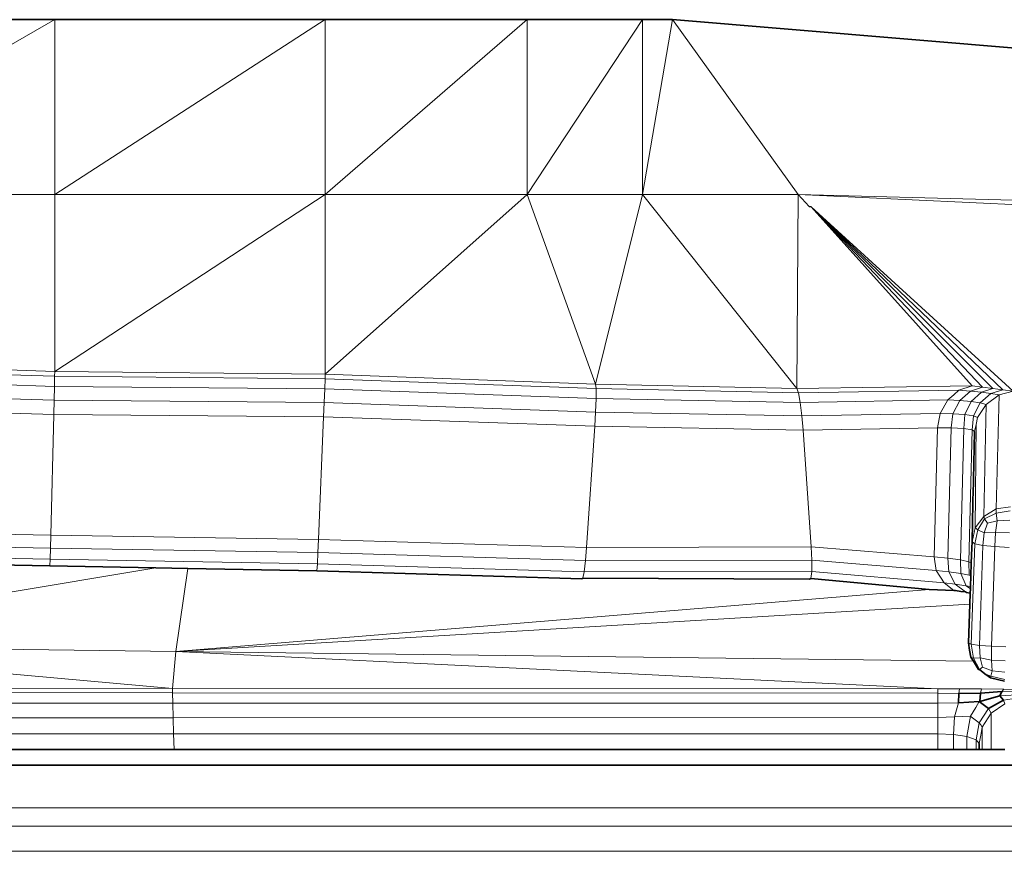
# Model space of a CAD drawing. Header units: inches. Extents: x 1 to 102, y 1 to 36.
# Tile 8 of 59: x 13.62 to 14.81, y 34.61 to 35.61. Entities that reach past the tile are written whole.
import ezdxf

# ---------------------------------------------------------------- set-up
doc = ezdxf.new("R2010")
doc.units = ezdxf.units.IN
doc.header["$MEASUREMENT"] = 0
doc.layers.add('Default', color=7, linetype='Continuous')

msp = doc.modelspace()

# ---------------------------------------------------------------- linework, layer by layer
at = {"layer": 'Default', "color": 251, "lineweight": 0, "true_color": 0x4f4f4f, "transparency": 33554687}
for p, q in [((13.2987, 35.3981), (13.667, 35.6092)), ((13.2987, 35.6092), (13.667, 35.6092)), ((13.667, 35.6092), (13.2987, 35.3981)), ((13.667, 35.6092), (13.993, 35.6092)), ((13.993, 35.6092), (13.667, 35.3981)), ((13.667, 35.3981), (13.667, 35.6092)), ((13.667, 35.6092), (13.667, 35.3981)), ((13.667, 35.3981), (13.2987, 35.3981)), ((13.6611, 34.9505), (13.6615, 34.9583)), ((13.6615, 34.9583), (13.9837, 34.9526)), ((13.2261, 34.8543), (13.7888, 34.948)), ((13.7888, 34.948), (13.6611, 34.9505)), ((13.7888, 34.948), (13.8274, 34.9473)), ((13.8274, 34.9473), (13.7888, 34.948)), ((13.8274, 34.9473), (13.813, 34.8471)), ((13.813, 34.8471), (13.8274, 34.9473)), ((13.8274, 34.9473), (13.9831, 34.9444)), ((13.9831, 34.9444), (13.8274, 34.9473)), ((13.9831, 34.9444), (13.9837, 34.9526)), ((13.9837, 34.9526), (13.9831, 34.9444)), ((13.9831, 34.9444), (14.3026, 34.9345)), ((14.3026, 34.9345), (13.9831, 34.9444)), ((13.9837, 34.9526), (14.3052, 34.9431)), ((14.3052, 34.9431), (14.3037, 34.9353)), ((14.3037, 34.9353), (14.3052, 34.9431)), ((14.3052, 34.9431), (14.5798, 34.9434)), ((14.5798, 34.9434), (14.5787, 34.9352)), ((14.3026, 34.9345), (14.3037, 34.9353)), ((14.3037, 34.9353), (14.3026, 34.9345)), ((14.3037, 34.9353), (14.5771, 34.9342)), ((14.5771, 34.9342), (14.3037, 34.9353)), ((14.5771, 34.9342), (14.5787, 34.9352)), ((14.5787, 34.9352), (14.5771, 34.9342)), ((14.5787, 34.9352), (14.7214, 34.9219)), ((14.7214, 34.9219), (13.813, 34.8471)), ((13.813, 34.8471), (13.2261, 34.8543))]:
    msp.add_line(p, q, dxfattribs=at).dxf.unprotected_set("ltscale", 0)
at = {"layer": 'Default', "color": 7, "lineweight": 35, "ltscale": 5.410699, "transparency": 33554687}
for p, q in [((13.2987, 35.6092), (13.667, 35.6092)), ((13.667, 35.6092), (13.993, 35.6092)), ((13.993, 35.6092), (14.2366, 35.6092)), ((14.3757, 35.6092), (14.2366, 35.6092)), ((14.3757, 35.6092), (14.4121, 35.6092)), ((18.0166, 35.309), (14.4121, 35.6092)), ((14.5768, 35.3836), (14.579, 35.3834)), ((14.7761, 35.1125), (14.7749, 35.0545)), ((14.7747, 35.0478), (14.7749, 35.0545)), ((14.7746, 35.043), (14.7741, 35.0261)), ((14.7747, 35.0478), (14.7746, 35.043)), ((14.7731, 34.9792), (14.7741, 35.0261)), ((14.7728, 34.9722), (14.7731, 34.9792)), ((14.772, 34.9536), (14.7728, 34.9722)), ((13.296, 34.9573), (13.6611, 34.9505)), ((14.772, 34.9536), (14.7716, 34.9384)), ((13.6611, 34.9505), (13.7888, 34.948)), ((13.7888, 34.948), (13.8274, 34.9473)), ((13.8274, 34.9473), (13.9831, 34.9444)), ((13.9831, 34.9444), (14.3026, 34.9345)), ((14.3026, 34.9345), (14.3037, 34.9353)), ((14.3037, 34.9353), (14.5771, 34.9342)), ((14.5787, 34.9352), (14.5771, 34.9342)), ((14.5787, 34.9352), (14.7214, 34.9219)), ((14.7716, 34.9384), (14.7712, 34.9254)), ((14.7214, 34.9219), (14.751, 34.9206)), ((14.751, 34.9206), (14.7532, 34.9204)), ((14.7532, 34.9204), (14.7594, 34.9193)), ((14.7594, 34.9193), (14.7651, 34.9189)), ((14.7651, 34.9189), (14.7666, 34.918)), ((14.7666, 34.918), (14.7709, 34.9175)), ((14.7709, 34.9175), (14.7704, 34.9041)), ((14.7711, 34.9225), (14.7709, 34.9175)), ((14.7712, 34.9254), (14.7711, 34.9225)), ((14.7704, 34.9041), (14.7687, 34.8574)), ((14.7702, 34.8488), (14.7687, 34.8574)), ((14.7702, 34.8488), (14.7718, 34.8401)), ((14.7747, 34.8353), (14.7718, 34.8401)), ((14.7747, 34.8353), (14.781, 34.8254)), ((14.781, 34.8254), (14.7822, 34.8253)), ((14.7885, 34.82), (14.7822, 34.8253)), ((14.7885, 34.82), (14.7953, 34.8153)), ((14.8124, 34.8113), (14.7953, 34.8153)), ((14.7834, 34.7968), (14.809, 34.7988)), ((14.809, 34.7988), (14.8068, 34.7935)), ((14.7568, 34.7851), (14.7573, 34.7965)), ((14.7573, 34.7965), (14.7834, 34.7968)), ((14.7834, 34.7968), (14.7824, 34.7868)), ((14.7824, 34.7868), (14.8068, 34.7935)), ((14.8112, 34.7881), (14.7928, 34.7783)), ((14.8068, 34.7935), (14.8112, 34.7881)), ((14.7815, 34.7867), (14.7568, 34.7851)), ((14.7928, 34.7783), (14.7815, 34.7867)), ((13.8111, 34.7287), (13.2174, 34.7287)), ((14.7317, 34.7287), (13.8111, 34.7287)), ((14.7508, 34.7287), (14.7317, 34.7287)), ((14.767, 34.7287), (14.7508, 34.7287)), ((14.7779, 34.7287), (14.767, 34.7287)), ((14.7817, 34.7287), (14.7779, 34.7287)), ((14.7817, 34.7362), (14.7817, 34.7287)), ((14.7855, 34.7287), (14.7817, 34.7287)), ((14.7963, 34.7287), (14.7855, 34.7287)), ((14.8127, 34.7287), (14.7963, 34.7287)), ((22.792, 34.7097), (2.8161, 34.7097))]:
    msp.add_line(p, q, dxfattribs=at)
at = {"layer": 'Default', "color": 251, "lineweight": 0, "true_color": 0x4e4e4e, "transparency": 33554687}
for p, q in [((13.667, 35.3981), (13.993, 35.6092)), ((13.993, 35.6092), (13.993, 35.3981)), ((13.993, 35.3981), (13.993, 35.6092)), ((13.993, 35.6092), (14.2366, 35.6092)), ((14.2366, 35.6092), (13.993, 35.3981)), ((13.993, 35.3981), (13.667, 35.3981)), ((13.813, 34.8471), (14.7214, 34.9219)), ((14.7214, 34.9219), (14.751, 34.9206)), ((14.751, 34.9206), (14.7532, 34.9204)), ((14.7532, 34.9204), (14.7594, 34.9193)), ((14.7594, 34.9193), (14.7651, 34.9189)), ((14.7651, 34.9189), (14.7666, 34.918)), ((14.7666, 34.918), (14.7709, 34.9175)), ((14.7709, 34.9175), (14.7704, 34.9041)), ((13.813, 34.8471), (14.7704, 34.9041)), ((14.7704, 34.9041), (13.813, 34.8471)), ((14.7704, 34.9041), (14.7687, 34.8574)), ((14.7747, 34.8353), (13.813, 34.8471)), ((14.7687, 34.8574), (14.7702, 34.8488)), ((14.7702, 34.8488), (14.7718, 34.8401)), ((14.7718, 34.8401), (14.7747, 34.8353))]:
    msp.add_line(p, q, dxfattribs=at).dxf.unprotected_set("ltscale", 0)
at = {"layer": 'Default', "color": 7, "lineweight": 15, "ltscale": 5.410699, "transparency": 33554687}
for p, q in [((13.667, 35.3981), (13.667, 35.6092)), ((13.993, 35.6092), (13.993, 35.3981)), ((14.2366, 35.6092), (14.2366, 35.3981)), ((14.3757, 35.6092), (14.3757, 35.3981)), ((14.4121, 35.6092), (14.5636, 35.3981)), ((13.667, 35.3981), (13.2987, 35.3981)), ((13.993, 35.3981), (13.667, 35.3981)), ((13.667, 35.1849), (13.667, 35.3981)), ((13.993, 35.3981), (14.2366, 35.3981)), ((13.993, 35.1816), (13.993, 35.3981)), ((14.2366, 35.3981), (14.3192, 35.1695)), ((14.2366, 35.3981), (14.3757, 35.3981)), ((14.3757, 35.3981), (14.562, 35.1643)), ((14.3757, 35.3981), (14.5636, 35.3981)), ((14.5636, 35.3981), (18.0924, 35.2355)), ((14.5636, 35.3981), (14.5768, 35.3836)), ((14.8227, 35.161), (14.579, 35.3834)), ((14.579, 35.3834), (14.7734, 35.1676)), ((14.8103, 35.1626), (14.579, 35.3834)), ((14.579, 35.3834), (14.798, 35.1643)), ((14.7857, 35.1659), (14.579, 35.3834)), ((13.6669, 35.1791), (13.2986, 35.1907)), ((13.667, 35.1849), (13.2987, 35.1965)), ((13.6667, 35.1668), (13.6669, 35.1791)), ((13.667, 35.1849), (13.6669, 35.1791)), ((13.6669, 35.1791), (13.9929, 35.176)), ((13.993, 35.1816), (13.667, 35.1849)), ((13.9929, 35.176), (13.993, 35.1816)), ((14.3192, 35.1695), (13.993, 35.1816)), ((13.2985, 35.1784), (13.6667, 35.1668)), ((13.6663, 35.1502), (13.6667, 35.1668)), ((13.6667, 35.1668), (13.9925, 35.164)), ((13.9925, 35.164), (13.9929, 35.176)), ((14.3198, 35.1642), (13.9929, 35.176)), ((14.562, 35.1643), (14.3192, 35.1695)), ((14.3192, 35.1695), (14.3198, 35.1642)), ((14.7734, 35.1676), (14.562, 35.1643)), ((14.7734, 35.1676), (14.7573, 35.1622)), ((14.7857, 35.1659), (14.7734, 35.1676)), ((13.6663, 35.1502), (13.2984, 35.1617)), ((13.9918, 35.1474), (13.9925, 35.164)), ((14.3198, 35.1523), (13.9925, 35.164)), ((14.3198, 35.1642), (14.3198, 35.1523)), ((14.3198, 35.1642), (14.5638, 35.1592)), ((14.562, 35.1643), (14.5638, 35.1592)), ((14.5638, 35.1592), (14.7573, 35.1622)), ((14.5638, 35.1592), (14.5659, 35.1475)), ((14.7441, 35.1506), (14.7512, 35.1565)), ((14.7512, 35.1565), (14.7573, 35.1622)), ((14.7573, 35.1622), (14.7714, 35.1612)), ((14.7584, 35.1498), (14.7714, 35.1612)), ((14.7714, 35.1612), (14.7857, 35.1659)), ((14.7714, 35.1612), (14.7843, 35.1598)), ((14.7843, 35.1598), (14.7719, 35.1486)), ((14.7959, 35.1582), (14.7828, 35.1471)), ((14.798, 35.1643), (14.7843, 35.1598)), ((14.7843, 35.1598), (14.7959, 35.1582)), ((14.7857, 35.1659), (14.798, 35.1643)), ((14.8058, 35.1565), (14.7903, 35.145)), ((14.8103, 35.1626), (14.7959, 35.1582)), ((14.7959, 35.1582), (14.8058, 35.1565)), ((14.798, 35.1643), (14.8103, 35.1626)), ((14.8021, 35.019), (14.8058, 35.1565)), ((14.8058, 35.1565), (14.8227, 35.161)), ((14.8103, 35.1626), (14.8227, 35.161)), ((13.6659, 35.1329), (13.2982, 35.1444)), ((13.6659, 35.1329), (13.6663, 35.1502)), ((13.6663, 35.1502), (13.9918, 35.1474)), ((13.9918, 35.1474), (13.9911, 35.1302)), ((14.3192, 35.1359), (13.9918, 35.1474)), ((14.3198, 35.1523), (14.3192, 35.1359)), ((14.5659, 35.1475), (14.3198, 35.1523)), ((14.5659, 35.1475), (14.7441, 35.1506)), ((14.5679, 35.1312), (14.5659, 35.1475)), ((14.7348, 35.1342), (14.7441, 35.1506)), ((14.7441, 35.1506), (14.7584, 35.1498)), ((14.7501, 35.1338), (14.7584, 35.1498)), ((14.7584, 35.1498), (14.7719, 35.1486)), ((14.7644, 35.1328), (14.7719, 35.1486)), ((14.7719, 35.1486), (14.7828, 35.1471)), ((14.7828, 35.1471), (14.7747, 35.1312)), ((14.7797, 35.1294), (14.7903, 35.145)), ((14.7828, 35.1471), (14.7903, 35.145)), ((14.7872, 35.01), (14.7903, 35.145)), ((13.6623, 34.9873), (13.6659, 35.1329)), ((13.6659, 35.1329), (13.9911, 35.1302)), ((14.3182, 35.1187), (14.3192, 35.1359)), ((14.3192, 35.1359), (14.5679, 35.1312)), ((14.5679, 35.1312), (14.7348, 35.1342)), ((14.5679, 35.1312), (14.5694, 35.1141)), ((14.7348, 35.1342), (14.7315, 35.117)), ((14.7501, 35.1338), (14.7348, 35.1342)), ((14.748, 35.117), (14.7501, 35.1338)), ((14.7644, 35.1328), (14.7501, 35.1338)), ((14.7632, 35.1161), (14.7644, 35.1328)), ((14.7747, 35.1312), (14.7644, 35.1328)), ((14.7747, 35.1312), (14.7732, 35.1144)), ((14.7797, 35.1294), (14.7747, 35.1312)), ((13.985, 34.9819), (13.9911, 35.1302)), ((13.9911, 35.1302), (14.3182, 35.1187)), ((14.7761, 35.1125), (14.778, 35.1207)), ((14.777, 34.996), (14.778, 35.1207)), ((14.778, 35.1207), (14.7797, 35.1294)), ((14.3182, 35.1187), (14.3081, 34.9726)), ((14.3182, 35.1187), (14.5694, 35.1141)), ((14.5694, 35.1141), (14.7315, 35.117)), ((14.5694, 35.1141), (14.5792, 34.9731)), ((14.7315, 35.117), (14.7274, 34.9612)), ((14.7315, 35.117), (14.748, 35.117)), ((14.7441, 34.9595), (14.748, 35.117)), ((14.7632, 35.1161), (14.748, 35.117)), ((14.7632, 35.1161), (14.7592, 34.9574)), ((14.7732, 35.1144), (14.7632, 35.1161)), ((14.7732, 35.1144), (14.7692, 34.9552)), ((14.7761, 35.1125), (14.7732, 35.1144)), ((14.7872, 35.01), (14.8021, 35.019)), ((14.7883, 35.007), (14.8023, 35.0139)), ((14.8193, 35.0216), (14.8021, 35.019)), ((14.8021, 35.019), (14.8023, 35.0139)), ((14.8023, 35.0139), (14.8191, 35.0166)), ((14.8023, 35.0139), (14.8035, 35.0048)), ((14.777, 34.996), (14.7872, 35.01)), ((14.7802, 34.9936), (14.7883, 35.007)), ((14.7872, 35.01), (14.7883, 35.007)), ((14.7877, 34.9902), (14.7918, 35.002)), ((14.7883, 35.007), (14.7918, 35.002)), ((14.7918, 35.002), (14.8035, 35.0048)), ((14.8035, 35.0048), (14.8014, 34.9905)), ((14.8035, 35.0048), (14.8188, 35.0055)), ((13.6623, 34.9873), (13.2965, 34.9938)), ((14.7731, 34.9792), (14.777, 34.996)), ((14.7763, 34.977), (14.7802, 34.9936)), ((14.7802, 34.9936), (14.777, 34.996)), ((14.7877, 34.9902), (14.7802, 34.9936)), ((14.786, 34.975), (14.7877, 34.9902)), ((14.8014, 34.9905), (14.7877, 34.9902)), ((14.8014, 34.9905), (14.8005, 34.9735)), ((14.8183, 34.99), (14.8014, 34.9905)), ((13.6619, 34.9718), (13.2963, 34.9783)), ((13.6623, 34.9873), (13.6619, 34.9718)), ((13.985, 34.9819), (13.6623, 34.9873)), ((13.9844, 34.9663), (13.985, 34.9819)), ((14.3081, 34.9726), (13.985, 34.9819)), ((14.7763, 34.977), (14.7722, 34.8559)), ((14.7731, 34.9792), (14.7763, 34.977)), ((14.786, 34.975), (14.7763, 34.977)), ((13.2961, 34.9649), (13.6615, 34.9583)), ((13.6615, 34.9583), (13.6619, 34.9718)), ((13.6619, 34.9718), (13.9844, 34.9663)), ((13.9837, 34.9526), (13.9844, 34.9663)), ((14.3068, 34.9569), (13.9844, 34.9663)), ((14.3081, 34.9726), (14.3068, 34.9569)), ((14.5792, 34.9731), (14.3081, 34.9726)), ((14.7274, 34.9612), (14.5792, 34.9731)), ((14.5792, 34.9731), (14.5799, 34.9573)), ((14.786, 34.975), (14.7819, 34.8544)), ((14.8005, 34.9735), (14.786, 34.975)), ((14.8005, 34.9735), (14.7965, 34.8533)), ((14.8177, 34.9726), (14.8005, 34.9735)), ((13.6611, 34.9505), (13.6615, 34.9583)), ((13.6615, 34.9583), (13.9837, 34.9526)), ((14.3068, 34.9569), (14.3052, 34.9431)), ((14.3068, 34.9569), (14.5799, 34.9573)), ((14.5799, 34.9573), (14.5798, 34.9434)), ((14.5799, 34.9573), (14.7299, 34.9448)), ((14.7441, 34.9595), (14.7274, 34.9612)), ((14.7299, 34.9448), (14.7274, 34.9612)), ((14.7592, 34.9574), (14.7441, 34.9595)), ((14.7441, 34.9595), (14.7451, 34.9431)), ((14.7594, 34.941), (14.7592, 34.9574)), ((14.7592, 34.9574), (14.7692, 34.9552)), ((14.7692, 34.9552), (14.7698, 34.939)), ((14.7692, 34.9552), (14.772, 34.9536)), ((13.8274, 34.9473), (13.813, 34.8471)), ((13.9831, 34.9444), (13.9837, 34.9526)), ((14.3052, 34.9431), (13.9837, 34.9526)), ((14.3052, 34.9431), (14.3037, 34.9353)), ((14.3052, 34.9431), (14.5798, 34.9434)), ((14.5798, 34.9434), (14.5787, 34.9352)), ((14.5798, 34.9434), (14.7393, 34.9298)), ((14.7451, 34.9431), (14.7299, 34.9448)), ((14.7299, 34.9448), (14.7393, 34.9298)), ((14.7527, 34.9282), (14.7451, 34.9431)), ((14.7451, 34.9431), (14.7594, 34.941)), ((14.7393, 34.9298), (14.7527, 34.9282)), ((14.7393, 34.9298), (14.751, 34.9206)), ((14.7662, 34.9263), (14.7594, 34.941)), ((14.7594, 34.941), (14.7698, 34.939)), ((14.7698, 34.939), (14.7716, 34.9384)), ((14.7214, 34.9219), (13.813, 34.8471)), ((14.7651, 34.9189), (14.7527, 34.9282)), ((14.7527, 34.9282), (14.7662, 34.9263)), ((14.7712, 34.9254), (14.7662, 34.9263)), ((14.7711, 34.9225), (14.7662, 34.9263)), ((13.813, 34.8471), (14.7704, 34.9041)), ((13.813, 34.8471), (13.2261, 34.8543)), ((13.813, 34.8471), (13.8091, 34.8025)), ((14.7747, 34.8353), (13.813, 34.8471)), ((13.813, 34.8471), (14.7317, 34.8021)), ((14.7722, 34.8559), (14.7687, 34.8574)), ((14.775, 34.8391), (14.7722, 34.8559)), ((14.7722, 34.8559), (14.7819, 34.8544)), ((14.7965, 34.8533), (14.7819, 34.8544)), ((14.7819, 34.8544), (14.7827, 34.8393)), ((14.7964, 34.8367), (14.7965, 34.8533)), ((14.7965, 34.8533), (14.8138, 34.8527)), ((14.7718, 34.8401), (14.775, 34.8391)), ((14.7827, 34.8393), (14.775, 34.8391)), ((14.775, 34.8391), (14.7822, 34.8253)), ((14.7859, 34.8279), (14.7827, 34.8393)), ((14.7827, 34.8393), (14.7964, 34.8367)), ((14.7964, 34.8367), (14.7975, 34.8236)), ((14.8132, 34.8357), (14.7964, 34.8367)), ((14.7822, 34.8253), (14.7859, 34.8279)), ((14.7975, 34.8236), (14.7859, 34.8279)), ((14.7975, 34.8236), (14.7957, 34.8171)), ((14.7975, 34.8236), (14.8127, 34.8219)), ((14.7957, 34.8171), (14.7885, 34.82)), ((14.7957, 34.8171), (14.7953, 34.8153)), ((14.8125, 34.8134), (14.7957, 34.8171)), ((13.8091, 34.8025), (13.2173, 34.8032)), ((13.8091, 34.7972), (13.8091, 34.8025)), ((13.8091, 34.8025), (14.7317, 34.8021)), ((14.7317, 34.8021), (14.7317, 34.7967)), ((14.7317, 34.8021), (14.7579, 34.8021)), ((14.7573, 34.7965), (14.7579, 34.8021)), ((14.7579, 34.8021), (14.7845, 34.8019)), ((14.7845, 34.8019), (14.7834, 34.7968)), ((14.7845, 34.8019), (14.8116, 34.8014)), ((14.8116, 34.8014), (14.809, 34.7988)), ((14.809, 34.7988), (14.8358, 34.7983)), ((14.8392, 34.8008), (14.8116, 34.8014)), ((13.8091, 34.7972), (13.217, 34.7977)), ((14.7317, 34.7967), (13.8091, 34.7972)), ((13.8091, 34.7972), (13.8093, 34.7847)), ((14.7317, 34.7845), (14.7317, 34.7967)), ((14.7317, 34.7967), (14.7573, 34.7965)), ((14.8334, 34.7953), (14.8068, 34.7935)), ((14.8321, 34.7917), (14.8112, 34.7881)), ((14.8112, 34.7881), (14.8125, 34.7837)), ((13.8093, 34.7847), (13.2168, 34.7849)), ((13.8093, 34.7847), (13.8098, 34.7668)), ((14.7317, 34.7845), (13.8093, 34.7847)), ((14.7568, 34.7851), (14.7317, 34.7845)), ((14.7317, 34.7674), (14.7317, 34.7845)), ((14.752, 34.7682), (14.7568, 34.7851)), ((14.7712, 34.7689), (14.7777, 34.7793)), ((14.7777, 34.7793), (14.7815, 34.7867)), ((14.7928, 34.7783), (14.7818, 34.7609)), ((14.7963, 34.7725), (14.7928, 34.7783)), ((14.8125, 34.7837), (14.7963, 34.7725)), ((13.8098, 34.7668), (13.2169, 34.7669)), ((14.7317, 34.7674), (13.8098, 34.7668)), ((13.8098, 34.7668), (13.8104, 34.7476)), ((14.752, 34.7682), (14.7317, 34.7674)), ((14.7317, 34.7476), (14.7317, 34.7674)), ((14.7508, 34.7467), (14.752, 34.7682)), ((14.7712, 34.7689), (14.752, 34.7682)), ((14.767, 34.7443), (14.7712, 34.7689)), ((14.7721, 34.7682), (14.7712, 34.7689)), ((14.7818, 34.7609), (14.7721, 34.7682)), ((14.7963, 34.7725), (14.7855, 34.7558)), ((14.7963, 34.7725), (14.7963, 34.7287)), ((14.7818, 34.7609), (14.7779, 34.7406)), ((14.7837, 34.7586), (14.7818, 34.7609)), ((14.7836, 34.7459), (14.7855, 34.7558)), ((14.7855, 34.7558), (14.7837, 34.7586)), ((14.7855, 34.7558), (14.7855, 34.7287)), ((13.2171, 34.7476), (13.8104, 34.7476)), ((13.8104, 34.7476), (13.8111, 34.7287)), ((13.8104, 34.7476), (14.7317, 34.7476)), ((14.7317, 34.7476), (14.7317, 34.7287)), ((14.7317, 34.7476), (14.7508, 34.7467)), ((14.7508, 34.7467), (14.7508, 34.7287)), ((14.767, 34.7443), (14.7508, 34.7467)), ((14.7779, 34.7406), (14.767, 34.7443)), ((14.767, 34.7443), (14.767, 34.7287)), ((14.7817, 34.7362), (14.7779, 34.7406)), ((14.7779, 34.7406), (14.7779, 34.7287)), ((14.7817, 34.7362), (14.7836, 34.7459)), ((24.6511, 34.6586), (1.2115, 34.6586)), ((1.2299, 34.6364), (24.6327, 34.6364)), ((24.6511, 34.606), (1.2115, 34.606))]:
    msp.add_line(p, q, dxfattribs=at)
at = {"layer": 'Default', "color": 251, "lineweight": 0, "true_color": 0x4d4d4d, "transparency": 33554687}
for p, q in [((13.993, 35.3981), (14.2366, 35.6092)), ((14.2366, 35.3981), (14.3757, 35.6092)), ((14.2366, 35.6092), (14.2366, 35.3981)), ((14.2366, 35.3981), (14.2366, 35.6092)), ((14.2366, 35.6092), (14.3757, 35.6092)), ((14.3757, 35.6092), (14.2366, 35.3981)), ((14.3757, 35.6092), (14.3757, 35.3981)), ((14.2366, 35.3981), (13.993, 35.3981)), ((14.3757, 35.3981), (14.2366, 35.3981)), ((14.7903, 35.145), (14.8058, 35.1565)), ((14.8058, 35.1565), (14.8021, 35.019)), ((14.7872, 35.01), (14.7903, 35.145)), ((14.8021, 35.019), (14.7872, 35.01))]:
    msp.add_line(p, q, dxfattribs=at).dxf.unprotected_set("ltscale", 0)
at = {"layer": 'Default', "color": 251, "lineweight": 0, "true_color": 0x4b4b4b, "transparency": 33554687}
for p, q in [((14.3757, 35.6092), (14.4121, 35.6092)), ((14.4121, 35.6092), (14.3757, 35.3981)), ((14.3757, 35.3981), (14.3757, 35.6092))]:
    msp.add_line(p, q, dxfattribs=at).dxf.unprotected_set("ltscale", 0)
at = {"layer": 'Default', "color": 251, "lineweight": 0, "true_color": 0x4c4c4c, "transparency": 33554687}
for p, q in [((14.3757, 35.3981), (14.4121, 35.6092)), ((14.4121, 35.6092), (18.0166, 35.309)), ((14.5636, 35.3981), (14.4121, 35.6092)), ((14.4121, 35.6092), (14.5636, 35.3981)), ((14.5636, 35.3981), (14.3757, 35.3981)), ((18.0166, 35.309), (14.5636, 35.3981))]:
    msp.add_line(p, q, dxfattribs=at).dxf.unprotected_set("ltscale", 0)
at = {"layer": 'Default', "color": 251, "lineweight": 0, "true_color": 0x595959, "transparency": 33554687}
for p, q in [((13.2987, 35.3981), (13.667, 35.3981)), ((13.667, 35.3981), (13.667, 35.1849)), ((13.667, 35.1849), (13.667, 35.3981)), ((13.667, 35.3981), (13.993, 35.3981)), ((13.993, 35.3981), (13.667, 35.1849)), ((13.6669, 35.1791), (13.2986, 35.1907)), ((13.667, 35.1849), (13.2987, 35.1965)), ((13.2987, 35.1965), (13.667, 35.1849)), ((13.667, 35.1849), (13.6669, 35.1791))]:
    msp.add_line(p, q, dxfattribs=at).dxf.unprotected_set("ltscale", 0)
at = {"layer": 'Default', "color": 251, "lineweight": 0, "true_color": 0x575757, "transparency": 33554687}
for p, q in [((13.667, 35.1849), (13.993, 35.3981)), ((13.993, 35.3981), (13.993, 35.1816)), ((13.993, 35.1816), (13.993, 35.3981)), ((13.993, 35.3981), (14.2366, 35.3981)), ((14.2366, 35.3981), (13.993, 35.1816)), ((13.993, 35.1816), (13.667, 35.1849))]:
    msp.add_line(p, q, dxfattribs=at).dxf.unprotected_set("ltscale", 0)
at = {"layer": 'Default', "color": 251, "lineweight": 0, "true_color": 0x565656, "transparency": 33554687}
for p, q in [((13.993, 35.1816), (14.2366, 35.3981)), ((14.2366, 35.3981), (14.3192, 35.1695)), ((13.9929, 35.176), (13.993, 35.1816)), ((14.3192, 35.1695), (13.993, 35.1816)), ((13.993, 35.1816), (14.3192, 35.1695)), ((14.3198, 35.1642), (13.9929, 35.176)), ((14.3192, 35.1695), (14.3198, 35.1642))]:
    msp.add_line(p, q, dxfattribs=at).dxf.unprotected_set("ltscale", 0)
at = {"layer": 'Default', "color": 251, "lineweight": 0, "true_color": 0x545454, "transparency": 33554687}
for p, q in [((14.2366, 35.3981), (14.3757, 35.3981)), ((14.3192, 35.1695), (14.2366, 35.3981)), ((14.3757, 35.3981), (14.3192, 35.1695)), ((14.3192, 35.1695), (14.3757, 35.3981)), ((14.3757, 35.3981), (14.562, 35.1643)), ((14.562, 35.1643), (14.3192, 35.1695)), ((14.3192, 35.1695), (14.562, 35.1643)), ((14.3198, 35.1642), (14.3192, 35.1695)), ((14.5638, 35.1592), (14.3198, 35.1642)), ((14.562, 35.1643), (14.5638, 35.1592))]:
    msp.add_line(p, q, dxfattribs=at).dxf.unprotected_set("ltscale", 0)
at = {"layer": 'Default', "color": 251, "lineweight": 0, "true_color": 0x525252, "transparency": 33554687}
for p, q in [((14.3757, 35.3981), (14.5636, 35.3981)), ((14.562, 35.1643), (14.3757, 35.3981)), ((14.5636, 35.3981), (14.562, 35.1643)), ((14.562, 35.1643), (14.5636, 35.3981)), ((14.5636, 35.3981), (14.5768, 35.3836)), ((14.5768, 35.3836), (14.579, 35.3834)), ((14.579, 35.3834), (14.7734, 35.1676)), ((14.7857, 35.1659), (14.579, 35.3834)), ((14.579, 35.3834), (14.798, 35.1643)), ((14.7734, 35.1676), (14.579, 35.3834)), ((14.579, 35.3834), (14.7857, 35.1659)), ((14.798, 35.1643), (14.579, 35.3834)), ((14.579, 35.3834), (14.8103, 35.1626)), ((14.7734, 35.1676), (14.562, 35.1643)), ((14.562, 35.1643), (14.7734, 35.1676)), ((14.7734, 35.1676), (14.7573, 35.1622)), ((14.7857, 35.1659), (14.7734, 35.1676)), ((14.5638, 35.1592), (14.562, 35.1643)), ((14.7573, 35.1622), (14.5638, 35.1592)), ((14.798, 35.1643), (14.7857, 35.1659)), ((14.8103, 35.1626), (14.798, 35.1643))]:
    msp.add_line(p, q, dxfattribs=at).dxf.unprotected_set("ltscale", 0)
at = {"layer": 'Default', "color": 49, "lineweight": 0, "true_color": 0x464646, "transparency": 33554687}
for p, q in [((18.0924, 35.2355), (14.5636, 35.3981)), ((14.5636, 35.3981), (18.0166, 35.309))]:
    msp.add_line(p, q, dxfattribs=at).dxf.unprotected_set("ltscale", 0)
at = {"layer": 'Default', "color": 251, "lineweight": 0, "true_color": 0x515151, "transparency": 33554687}
for p, q in [((14.5636, 35.3981), (18.0924, 35.2355)), ((14.5768, 35.3836), (14.5636, 35.3981)), ((14.579, 35.3834), (14.5768, 35.3836)), ((14.8227, 35.161), (14.579, 35.3834)), ((14.7797, 35.1294), (14.7903, 35.145)), ((14.7903, 35.145), (14.7872, 35.01)), ((14.777, 34.996), (14.778, 35.1207)), ((14.778, 35.1207), (14.7797, 35.1294)), ((14.7872, 35.01), (14.777, 34.996)), ((13.8091, 34.8025), (13.2261, 34.8543)), ((13.2261, 34.8543), (13.813, 34.8471)), ((13.8091, 34.8025), (13.813, 34.8471)), ((13.813, 34.8471), (13.8091, 34.8025)), ((13.813, 34.8471), (14.7317, 34.8021)), ((14.7317, 34.8021), (13.8091, 34.8025))]:
    msp.add_line(p, q, dxfattribs=at).dxf.unprotected_set("ltscale", 0)
at = {"layer": 'Default', "color": 8, "lineweight": 0, "true_color": 0x727272, "transparency": 33554687}
for p, q in [((14.8103, 35.1626), (14.579, 35.3834)), ((14.579, 35.3834), (14.8227, 35.161)), ((14.8227, 35.161), (14.8103, 35.1626))]:
    msp.add_line(p, q, dxfattribs=at).dxf.unprotected_set("ltscale", 0)
at = {"layer": 'Default', "color": 8, "lineweight": 0, "true_color": 0x717171, "transparency": 33554687}
for p, q in [((13.2986, 35.1907), (13.6669, 35.1791)), ((13.6669, 35.1791), (13.6667, 35.1668)), ((13.6667, 35.1668), (13.2985, 35.1784))]:
    msp.add_line(p, q, dxfattribs=at).dxf.unprotected_set("ltscale", 0)
at = {"layer": 'Default', "color": 9, "lineweight": 0, "true_color": 0xbcbcbc, "transparency": 33554687}
for p, q in [((13.6667, 35.1668), (13.6669, 35.1791)), ((13.6669, 35.1791), (13.9929, 35.176)), ((13.9925, 35.164), (13.6667, 35.1668)), ((13.9929, 35.176), (13.9925, 35.164))]:
    msp.add_line(p, q, dxfattribs=at).dxf.unprotected_set("ltscale", 0)
at = {"layer": 'Default', "color": 253, "lineweight": 0, "true_color": 0x9c9c9c, "transparency": 33554687}
for p, q in [((13.6669, 35.1791), (13.667, 35.1849)), ((13.9929, 35.176), (13.6669, 35.1791)), ((13.667, 35.1849), (13.993, 35.1816)), ((13.993, 35.1816), (13.9929, 35.176))]:
    msp.add_line(p, q, dxfattribs=at).dxf.unprotected_set("ltscale", 0)
at = {"layer": 'Default', "color": 252, "lineweight": 0, "true_color": 0x8b8b8b, "transparency": 33554687}
for p, q in [((13.2985, 35.1784), (13.6667, 35.1668)), ((13.6667, 35.1668), (13.6663, 35.1502)), ((13.6663, 35.1502), (13.2984, 35.1617))]:
    msp.add_line(p, q, dxfattribs=at).dxf.unprotected_set("ltscale", 0)
at = {"layer": 'Default', "color": 252, "lineweight": 0, "true_color": 0x898989, "transparency": 33554687}
for p, q in [((13.6663, 35.1502), (13.6667, 35.1668)), ((13.6667, 35.1668), (13.9925, 35.164)), ((13.9925, 35.164), (13.9918, 35.1474)), ((13.9918, 35.1474), (13.6663, 35.1502))]:
    msp.add_line(p, q, dxfattribs=at).dxf.unprotected_set("ltscale", 0)
at = {"layer": 'Default', "color": 8, "lineweight": 0, "true_color": 0x6e6e6e, "transparency": 33554687}
for p, q in [((13.9925, 35.164), (13.9929, 35.176)), ((13.9929, 35.176), (14.3198, 35.1642)), ((14.3198, 35.1523), (13.9925, 35.164)), ((14.3198, 35.1642), (14.3198, 35.1523))]:
    msp.add_line(p, q, dxfattribs=at).dxf.unprotected_set("ltscale", 0)
at = {"layer": 'Default', "color": 9, "lineweight": 0, "true_color": 0xcbcbcb, "transparency": 33554687}
for p, q in [((13.2984, 35.1617), (13.6663, 35.1502)), ((13.2982, 35.1444), (13.6659, 35.1329)), ((13.6659, 35.1329), (13.2982, 35.1444)), ((13.6659, 35.1329), (13.6663, 35.1502)), ((13.6663, 35.1502), (13.6659, 35.1329)), ((13.6663, 35.1502), (13.9918, 35.1474)), ((13.9911, 35.1302), (13.9918, 35.1474)), ((13.9918, 35.1474), (13.9911, 35.1302)), ((13.9918, 35.1474), (14.3192, 35.1359)), ((13.6623, 34.9873), (13.6659, 35.1329)), ((13.6659, 35.1329), (13.6623, 34.9873)), ((13.6659, 35.1329), (13.9911, 35.1302)), ((13.9911, 35.1302), (13.6659, 35.1329)), ((14.3192, 35.1359), (14.3182, 35.1187)), ((14.3182, 35.1187), (14.3192, 35.1359)), ((14.3192, 35.1359), (14.5679, 35.1312)), ((14.5679, 35.1312), (14.7348, 35.1342)), ((14.5679, 35.1312), (14.5694, 35.1141)), ((14.5694, 35.1141), (14.5679, 35.1312)), ((14.7348, 35.1342), (14.7315, 35.117)), ((13.985, 34.9819), (13.9911, 35.1302)), ((13.9911, 35.1302), (13.985, 34.9819)), ((13.9911, 35.1302), (14.3182, 35.1187)), ((14.3182, 35.1187), (13.9911, 35.1302)), ((14.3081, 34.9726), (14.3182, 35.1187)), ((14.3182, 35.1187), (14.3081, 34.9726)), ((14.3182, 35.1187), (14.5694, 35.1141)), ((14.5694, 35.1141), (14.3182, 35.1187)), ((14.5694, 35.1141), (14.7315, 35.117)), ((14.7315, 35.117), (14.5694, 35.1141)), ((14.5792, 34.9731), (14.5694, 35.1141)), ((14.5694, 35.1141), (14.5792, 34.9731)), ((14.7315, 35.117), (14.7274, 34.9612)), ((13.6623, 34.9873), (13.2965, 34.9938)), ((13.985, 34.9819), (13.6623, 34.9873)), ((14.3081, 34.9726), (13.985, 34.9819)), ((14.5792, 34.9731), (14.3081, 34.9726)), ((14.7274, 34.9612), (14.5792, 34.9731)), ((13.2171, 34.7476), (13.8104, 34.7476)), ((13.8111, 34.7287), (13.8104, 34.7476)), ((13.8104, 34.7476), (14.7317, 34.7476)), ((13.8104, 34.7476), (13.8111, 34.7287)), ((14.7317, 34.7476), (14.7317, 34.7287)), ((13.8111, 34.7287), (13.2174, 34.7287)), ((14.7317, 34.7287), (13.8111, 34.7287)), ((2.8161, 34.7097), (22.792, 34.7097)), ((24.6511, 34.6586), (1.2115, 34.6586)), ((1.2115, 34.606), (24.6511, 34.606))]:
    msp.add_line(p, q, dxfattribs=at).dxf.unprotected_set("ltscale", 0)
at = {"layer": 'Default', "color": 252, "lineweight": 0, "true_color": 0x868686, "transparency": 33554687}
for p, q in [((13.9918, 35.1474), (13.9925, 35.164)), ((13.9925, 35.164), (14.3198, 35.1523)), ((14.3192, 35.1359), (13.9918, 35.1474)), ((14.3198, 35.1523), (14.3192, 35.1359))]:
    msp.add_line(p, q, dxfattribs=at).dxf.unprotected_set("ltscale", 0)
at = {"layer": 'Default', "color": 8, "lineweight": 0, "true_color": 0x7d7d7d, "transparency": 33554687}
for p, q in [((14.3198, 35.1523), (14.3198, 35.1642)), ((14.3198, 35.1642), (14.5638, 35.1592)), ((14.5638, 35.1592), (14.5659, 35.1475)), ((14.3192, 35.1359), (14.3198, 35.1523)), ((14.3198, 35.1523), (14.5659, 35.1475)), ((14.5659, 35.1475), (14.3198, 35.1523)), ((14.5659, 35.1475), (14.5679, 35.1312)), ((14.5679, 35.1312), (14.3192, 35.1359)), ((14.5792, 34.9731), (14.7274, 34.9612)), ((14.5799, 34.9573), (14.5792, 34.9731)), ((14.7299, 34.9448), (14.5799, 34.9573)), ((14.7274, 34.9612), (14.7299, 34.9448))]:
    msp.add_line(p, q, dxfattribs=at).dxf.unprotected_set("ltscale", 0)
at = {"layer": 'Default', "color": 9, "lineweight": 0, "true_color": 0xbbbbbb, "transparency": 33554687}
for p, q in [((14.5638, 35.1592), (14.7573, 35.1622)), ((14.5659, 35.1475), (14.5638, 35.1592)), ((14.7512, 35.1565), (14.7441, 35.1506)), ((14.7573, 35.1622), (14.7512, 35.1565)), ((14.7441, 35.1506), (14.5659, 35.1475))]:
    msp.add_line(p, q, dxfattribs=at).dxf.unprotected_set("ltscale", 0)
at = {"layer": 'Default', "color": 8, "lineweight": 0, "true_color": 0x7e7e7e, "transparency": 33554687}
for p, q in [((14.8021, 35.019), (14.8058, 35.1565)), ((14.8058, 35.1565), (14.8227, 35.161)), ((14.5659, 35.1475), (14.7441, 35.1506)), ((14.5679, 35.1312), (14.5659, 35.1475)), ((14.7441, 35.1506), (14.7348, 35.1342)), ((14.7348, 35.1342), (14.5679, 35.1312)), ((14.7274, 34.9612), (14.7315, 35.117)), ((14.7315, 35.117), (14.748, 35.117)), ((14.748, 35.117), (14.7441, 34.9595)), ((14.7441, 34.9595), (14.748, 35.117)), ((14.748, 35.117), (14.7632, 35.1161)), ((14.7632, 35.1161), (14.7592, 34.9574)), ((14.8193, 35.0216), (14.8021, 35.019)), ((13.6615, 34.9583), (13.6619, 34.9718)), ((13.6619, 34.9718), (13.9844, 34.9663)), ((13.9844, 34.9663), (13.9837, 34.9526)), ((13.9837, 34.9526), (13.6615, 34.9583)), ((14.7441, 34.9595), (14.7274, 34.9612)), ((14.7592, 34.9574), (14.7441, 34.9595))]:
    msp.add_line(p, q, dxfattribs=at).dxf.unprotected_set("ltscale", 0)
at = {"layer": 'Default', "color": 253, "lineweight": 0, "true_color": 0xb5b5b5, "transparency": 33554687}
for p, q in [((14.7592, 34.9574), (14.7632, 35.1161)), ((14.7632, 35.1161), (14.7732, 35.1144)), ((14.7732, 35.1144), (14.7692, 34.9552)), ((14.7692, 34.9552), (14.7592, 34.9574))]:
    msp.add_line(p, q, dxfattribs=at).dxf.unprotected_set("ltscale", 0)
at = {"layer": 'Default', "color": 251, "lineweight": 0, "true_color": 0x5d5d5d, "transparency": 33554687}
for p, q in [((14.7692, 34.9552), (14.7732, 35.1144)), ((14.7732, 35.1144), (14.7761, 35.1125)), ((14.7761, 35.1125), (14.7749, 35.0545)), ((14.7749, 35.0545), (14.7747, 35.0478)), ((14.7746, 35.043), (14.7741, 35.0261)), ((14.7747, 35.0478), (14.7746, 35.043)), ((14.7741, 35.0261), (14.7731, 34.9792)), ((14.7731, 34.9792), (14.7728, 34.9722)), ((14.7728, 34.9722), (14.772, 34.9536)), ((14.772, 34.9536), (14.7692, 34.9552))]:
    msp.add_line(p, q, dxfattribs=at).dxf.unprotected_set("ltscale", 0)
at = {"layer": 'Default', "color": 252, "lineweight": 0, "true_color": 0x8a8a8a, "transparency": 33554687}
for p, q in [((13.2965, 34.9938), (13.6623, 34.9873)), ((13.6619, 34.9718), (13.2963, 34.9783)), ((13.6623, 34.9873), (13.6619, 34.9718))]:
    msp.add_line(p, q, dxfattribs=at).dxf.unprotected_set("ltscale", 0)
at = {"layer": 'Default', "color": 9, "lineweight": 0, "true_color": 0xc6c6c6, "transparency": 33554687}
for p, q in [((13.2963, 34.9783), (13.6619, 34.9718)), ((13.6615, 34.9583), (13.2961, 34.9649)), ((13.6619, 34.9718), (13.6615, 34.9583)), ((13.9837, 34.9526), (13.9844, 34.9663)), ((13.9844, 34.9663), (14.3068, 34.9569)), ((14.3068, 34.9569), (14.3052, 34.9431)), ((14.3052, 34.9431), (13.9837, 34.9526))]:
    msp.add_line(p, q, dxfattribs=at).dxf.unprotected_set("ltscale", 0)
at = {"layer": 'Default', "color": 252, "lineweight": 0, "true_color": 0x878787, "transparency": 33554687}
for p, q in [((13.6619, 34.9718), (13.6623, 34.9873)), ((13.6623, 34.9873), (13.985, 34.9819)), ((13.985, 34.9819), (13.9844, 34.9663)), ((13.9844, 34.9663), (13.6619, 34.9718))]:
    msp.add_line(p, q, dxfattribs=at).dxf.unprotected_set("ltscale", 0)
at = {"layer": 'Default', "color": 252, "lineweight": 0, "transparency": 33554687}
for p, q in [((13.9844, 34.9663), (13.985, 34.9819)), ((13.985, 34.9819), (14.3081, 34.9726)), ((14.3068, 34.9569), (13.9844, 34.9663)), ((14.3081, 34.9726), (14.3068, 34.9569))]:
    msp.add_line(p, q, dxfattribs=at).dxf.unprotected_set("ltscale", 0)
at = {"layer": 'Default', "color": 251, "lineweight": 0, "true_color": 0x5e5e5e, "transparency": 33554687}
for p, q in [((14.7763, 34.977), (14.7722, 34.8559)), ((14.7728, 34.9722), (14.7731, 34.9792)), ((14.7731, 34.9792), (14.7763, 34.977)), ((14.772, 34.9536), (14.7728, 34.9722)), ((14.7716, 34.9384), (14.772, 34.9536)), ((14.7712, 34.9254), (14.7716, 34.9384)), ((14.7704, 34.9041), (14.7709, 34.9175)), ((14.7709, 34.9175), (14.7711, 34.9225)), ((14.7711, 34.9225), (14.7712, 34.9254)), ((14.7687, 34.8574), (14.7704, 34.9041)), ((14.7722, 34.8559), (14.7687, 34.8574))]:
    msp.add_line(p, q, dxfattribs=at).dxf.unprotected_set("ltscale", 0)
at = {"layer": 'Default', "color": 251, "lineweight": 0, "true_color": 0x555555, "transparency": 33554687}
for p, q in [((14.7722, 34.8559), (14.7763, 34.977)), ((14.7763, 34.977), (14.786, 34.975)), ((14.786, 34.975), (14.7819, 34.8544)), ((14.7819, 34.8544), (14.7722, 34.8559))]:
    msp.add_line(p, q, dxfattribs=at).dxf.unprotected_set("ltscale", 0)
at = {"layer": 'Default', "color": 251, "lineweight": 0, "true_color": 0x535353, "transparency": 33554687}
for p, q in [((13.2961, 34.9649), (13.6615, 34.9583)), ((13.6611, 34.9505), (13.296, 34.9573)), ((13.296, 34.9573), (13.6611, 34.9505)), ((13.6615, 34.9583), (13.6611, 34.9505)), ((13.7888, 34.948), (13.2261, 34.8543)), ((13.6611, 34.9505), (13.7888, 34.948)), ((13.2261, 34.8543), (13.8091, 34.8025)), ((13.8091, 34.8025), (13.2173, 34.8032))]:
    msp.add_line(p, q, dxfattribs=at).dxf.unprotected_set("ltscale", 0)
at = {"layer": 'Default', "color": 8, "lineweight": 0, "transparency": 33554687}
for p, q in [((14.3068, 34.9569), (14.3081, 34.9726)), ((14.3081, 34.9726), (14.5792, 34.9731)), ((14.5792, 34.9731), (14.5799, 34.9573)), ((14.5799, 34.9573), (14.3068, 34.9569))]:
    msp.add_line(p, q, dxfattribs=at).dxf.unprotected_set("ltscale", 0)
at = {"layer": 'Default', "color": 9, "lineweight": 0, "true_color": 0xc8c8c8, "transparency": 33554687}
for p, q in [((14.7819, 34.8544), (14.786, 34.975)), ((14.786, 34.975), (14.8005, 34.9735)), ((14.7965, 34.8533), (14.8005, 34.9735)), ((14.8005, 34.9735), (14.7965, 34.8533)), ((14.8005, 34.9735), (14.8177, 34.9726)), ((14.7965, 34.8533), (14.7819, 34.8544)), ((14.8138, 34.8527), (14.7965, 34.8533))]:
    msp.add_line(p, q, dxfattribs=at).dxf.unprotected_set("ltscale", 0)
at = {"layer": 'Default', "color": 9, "lineweight": 0, "true_color": 0xc7c7c7, "transparency": 33554687}
for p, q in [((14.3052, 34.9431), (14.3068, 34.9569)), ((14.3068, 34.9569), (14.5799, 34.9573)), ((14.5799, 34.9573), (14.5798, 34.9434)), ((14.5798, 34.9434), (14.3052, 34.9431))]:
    msp.add_line(p, q, dxfattribs=at).dxf.unprotected_set("ltscale", 0)
at = {"layer": 'Default', "color": 8, "lineweight": 0, "true_color": 0x828282, "transparency": 33554687}
for p, q in [((14.5798, 34.9434), (14.5799, 34.9573)), ((14.5799, 34.9573), (14.7299, 34.9448)), ((14.7393, 34.9298), (14.5798, 34.9434)), ((14.7299, 34.9448), (14.7393, 34.9298))]:
    msp.add_line(p, q, dxfattribs=at).dxf.unprotected_set("ltscale", 0)
at = {"layer": 'Default', "color": 253, "lineweight": 0, "true_color": 0xaeaeae, "transparency": 33554687}
for p, q in [((14.5787, 34.9352), (14.5798, 34.9434)), ((14.5798, 34.9434), (14.7393, 34.9298)), ((14.7214, 34.9219), (14.5787, 34.9352)), ((14.7393, 34.9298), (14.751, 34.9206)), ((14.751, 34.9206), (14.7214, 34.9219))]:
    msp.add_line(p, q, dxfattribs=at).dxf.unprotected_set("ltscale", 0)
at = {"layer": 'Default', "color": 8, "lineweight": 0, "true_color": 0x777777, "transparency": 33554687}
for p, q in [((14.7317, 34.8021), (13.813, 34.8471)), ((13.813, 34.8471), (14.7747, 34.8353)), ((14.7747, 34.8353), (14.781, 34.8254)), ((14.781, 34.8254), (14.7822, 34.8253)), ((14.7822, 34.8253), (14.7885, 34.82)), ((14.7885, 34.82), (14.7953, 34.8153)), ((14.7953, 34.8153), (14.8124, 34.8113)), ((14.7579, 34.8021), (14.7317, 34.8021)), ((14.7845, 34.8019), (14.7579, 34.8021)), ((14.8116, 34.8014), (14.7845, 34.8019)), ((14.8392, 34.8008), (14.8116, 34.8014))]:
    msp.add_line(p, q, dxfattribs=at).dxf.unprotected_set("ltscale", 0)
at = {"layer": 'Default', "color": 252, "lineweight": 0, "true_color": 0x969696, "transparency": 33554687}
for p, q in [((13.2173, 34.8032), (13.8091, 34.8025)), ((13.8091, 34.8025), (13.8091, 34.7972)), ((13.8091, 34.7972), (13.217, 34.7977))]:
    msp.add_line(p, q, dxfattribs=at).dxf.unprotected_set("ltscale", 0)
at = {"layer": 'Default', "color": 252, "lineweight": 0, "true_color": 0x959595, "transparency": 33554687}
for p, q in [((13.8091, 34.7972), (13.8091, 34.8025)), ((13.8091, 34.8025), (14.7317, 34.8021)), ((14.7317, 34.8021), (14.7317, 34.7967)), ((14.7317, 34.7967), (13.8091, 34.7972))]:
    msp.add_line(p, q, dxfattribs=at).dxf.unprotected_set("ltscale", 0)
at = {"layer": 'Default', "color": 251, "lineweight": 0, "true_color": 0x696969, "transparency": 33554687}
for p, q in [((13.217, 34.7977), (13.8091, 34.7972)), ((13.8091, 34.7972), (13.8093, 34.7847)), ((13.8093, 34.7847), (13.2168, 34.7849))]:
    msp.add_line(p, q, dxfattribs=at).dxf.unprotected_set("ltscale", 0)
at = {"layer": 'Default', "color": 9, "lineweight": 0, "true_color": 0xb7b7b7, "transparency": 33554687}
for p, q in [((13.8093, 34.7847), (13.8091, 34.7972)), ((13.8091, 34.7972), (14.7317, 34.7967)), ((14.7317, 34.7967), (14.7317, 34.7845)), ((14.7317, 34.7845), (13.8093, 34.7847)), ((13.8098, 34.7668), (13.8093, 34.7847)), ((13.8093, 34.7847), (14.7317, 34.7845)), ((14.7317, 34.7845), (14.7317, 34.7674)), ((14.7317, 34.7674), (13.8098, 34.7668))]:
    msp.add_line(p, q, dxfattribs=at).dxf.unprotected_set("ltscale", 0)
at = {"layer": 'Default', "color": 9, "lineweight": 0, "true_color": 0xb8b8b8, "transparency": 33554687}
for p, q in [((13.2168, 34.7849), (13.8093, 34.7847)), ((13.8093, 34.7847), (13.8098, 34.7668)), ((13.8098, 34.7668), (13.2169, 34.7669))]:
    msp.add_line(p, q, dxfattribs=at).dxf.unprotected_set("ltscale", 0)
at = {"layer": 'Default', "color": 9, "lineweight": 0, "true_color": 0xc9c9c9, "transparency": 33554687}
for p, q in [((13.2169, 34.7669), (13.8098, 34.7668)), ((13.8098, 34.7668), (14.7317, 34.7674)), ((13.8098, 34.7668), (13.8104, 34.7476)), ((13.8104, 34.7476), (13.8098, 34.7668)), ((14.7317, 34.7674), (14.7317, 34.7476)), ((13.8104, 34.7476), (13.2171, 34.7476)), ((14.7317, 34.7476), (13.8104, 34.7476))]:
    msp.add_line(p, q, dxfattribs=at).dxf.unprotected_set("ltscale", 0)
at = {"layer": 'Default', "color": 254, "lineweight": 0, "true_color": 0xcccccc, "transparency": 33554687}
for p, q in [((13.2174, 34.7287), (13.8111, 34.7287)), ((13.8111, 34.7287), (14.7317, 34.7287)), ((14.7317, 34.7287), (14.7508, 34.7287)), ((14.7508, 34.7287), (14.767, 34.7287)), ((14.767, 34.7287), (14.7779, 34.7287)), ((14.7779, 34.7287), (14.7817, 34.7287)), ((14.7817, 34.7287), (14.7855, 34.7287)), ((14.7855, 34.7287), (14.7963, 34.7287)), ((14.7963, 34.7287), (14.8127, 34.7287)), ((22.792, 34.7097), (2.8161, 34.7097))]:
    msp.add_line(p, q, dxfattribs=at).dxf.unprotected_set("ltscale", 0)
at = {"layer": 'Default', "color": 253, "lineweight": 0, "true_color": 0xa9a9a9, "transparency": 33554687}
for p, q in [((1.2115, 34.6586), (24.6511, 34.6586)), ((24.6327, 34.6364), (1.2299, 34.6364))]:
    msp.add_line(p, q, dxfattribs=at).dxf.unprotected_set("ltscale", 0)
at = {"layer": 'Default', "color": 9, "lineweight": 0, "true_color": 0xbababa, "transparency": 33554687}
for p, q in [((1.2299, 34.6364), (24.6327, 34.6364)), ((24.6511, 34.606), (1.2115, 34.606))]:
    msp.add_line(p, q, dxfattribs=at).dxf.unprotected_set("ltscale", 0)

doc.saveas('drawing.dxf')
